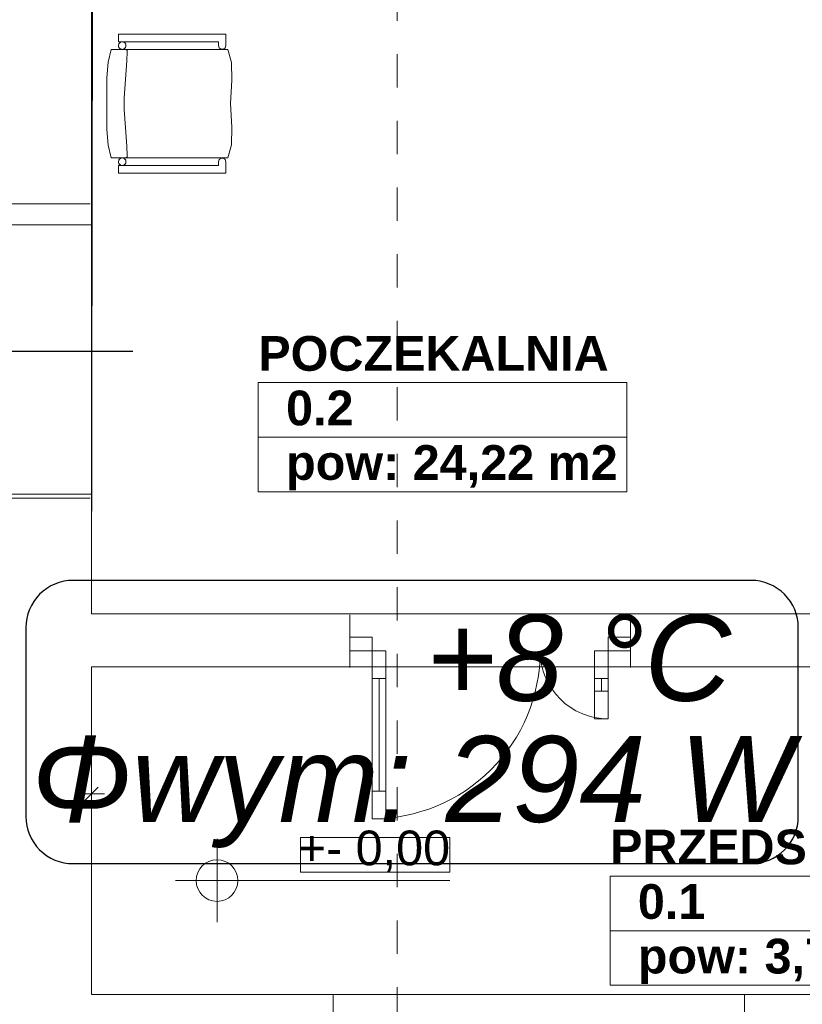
# Model space of a CAD drawing. Header units: millimetres. Extents: x 204754 to 495640, y -178579 to -98814.
# Tile 22 of 179: x 221379 to 224195, y -138755 to -135210. Entities that reach past the tile are written whole.
import ezdxf
from ezdxf import colors
from ezdxf.entities.mleader import LeaderData, LeaderLine
from ezdxf.enums import TextEntityAlignment as Align
from ezdxf.lldxf.tags import DXFTag
from ezdxf.math import Vec2, Vec3

# ---------------------------------------------------------------- set-up
doc = ezdxf.new("R2010")
doc.units = ezdxf.units.MM
doc.header["$MEASUREMENT"] = 0
doc.linetypes.add('Przerywana', pattern=[240, 120, -120])
doc.layers.get('0').update_dxf_attribs({"color": 252, "lineweight": 5})
for name, color, linetype, lineweight in [('840-G Znaczniki ogólne_Nr_pióra__3', 252, 'Continuous', 5), ('IS_opisy', 7, 'Continuous', 35), ('Nowe_! NAZWY POM', 252, 'Continuous', 5), ('Nowe_! NAZWY POM_Nr_pióra__19', 252, 'Continuous', 5), ('Nowe_220-A Ściany_Nr_pióra__41', 252, 'Continuous', 5), ('Nowe_220-A Ściany_Nr_pióra__93', 252, 'Continuous', 5), ('Nowe_299-A Wymiary Opisy_Nr_pióra__29', 252, 'Continuous', 5), ('Nowe_299-A Wymiary Opisy_Nr_pióra__73', 252, 'Continuous', 5), ('Nowe_320-W Umeblowanie_Nr_pióra__4', 252, 'Continuous', 5), ('Nowe_Drzwi ARCHICAD_Nr_pióra__63', 252, 'Continuous', 5), ('Nowe_Metryczki pomieszczeń ARCHICADa_Nr_pióra__13', 252, 'Continuous', 5), ('Nowe_Nowe_220(1)-A Ściany zewnętrzne_Nr_pióra__57', 252, 'Continuous', 5), ('Nowe_Znaczniki drzwi ARCHICADa', 252, 'Continuous', 5), ('Nowe_Znaczniki drzwi ARCHICADa_Nr_pióra__111', 252, 'Continuous', 5), ('Nowe_Znaczniki drzwi ARCHICADa_Nr_pióra__141', 252, 'Continuous', 5)]:
    doc.layers.add(name, color=color, linetype=linetype, lineweight=lineweight)
doc.layers.add('IS_Text_Konstrukcji', color=7, linetype='Continuous')
doc.styles.add('GENERATED_STYLE_1', font='arial.ttf')
doc.styles.add('GENERATED_STYLE_2', font='arialbd.ttf')
doc.styles.add('GENERATED_STYLE_4', font='arial.ttf')
doc.styles.add('Opisowy', font='arial.ttf')
tags = doc.linetypes.add('SOLID', pattern=[10, 10, 0]).pattern_tags.tags
tags[6:7] = [DXFTag(74, 4), DXFTag(75, 0), DXFTag(340, '0'), DXFTag(46, 0.0), DXFTag(50, 0.0), DXFTag(44, 0.0), DXFTag(45, 0.0)]
tags[4:5] = [DXFTag(74, 4), DXFTag(75, 0), DXFTag(340, '0'), DXFTag(46, 0.0), DXFTag(50, 0.0), DXFTag(44, 0.0), DXFTag(45, 0.0)]

# ---------------------------------------------------------------- blocks, each defined once
blk = doc.blocks.new('POCZEKALNIA_0.2_1', base_point=(222900.5, -136614.9))
at = {"layer": 'Nowe_Metryczki pomieszczeń ARCHICADa_Nr_pióra__13', "color": 7, "linetype": 'Continuous', "lineweight": 13}
for p, q in [((222237.4, -136516.7), (222237.4, -136909.6)), ((222237.4, -136516.7), (223563.5, -136516.7)), ((223563.5, -136516.7), (223563.5, -136909.6)), ((222237.4, -136713.2), (223563.5, -136713.2)), ((222237.4, -136909.6), (223563.5, -136909.6))]:
    blk.add_line(p, q, dxfattribs=at)
at = {"layer": 'Nowe_Metryczki pomieszczeń ARCHICADa_Nr_pióra__13', "color": 7, "lineweight": 13, "style": 'GENERATED_STYLE_2'}
for tag, p in [('ROOM_NAME', (222237.4, -136348.9)), ('ROOM_NUMBER', (222337.4, -136545.3)), ('ROOM_CALC_AREA', (222337.4, -136741.7))]:
    blk.add_attdef(tag, text='', height=125, dxfattribs=at).set_placement(p, align=Align.TOP_LEFT)
blk = doc.blocks.new('D Marker 11_17')
at = {"layer": 'Nowe_Znaczniki drzwi ARCHICADa_Nr_pióra__111', "color": 7, "linetype": 'Continuous', "lineweight": 25}
blk.add_line((0, 802.4), (0, -643.6), dxfattribs=at)
at = {"layer": 'Nowe_Znaczniki drzwi ARCHICADa_Nr_pióra__141', "color": 7, "linetype": 'Continuous', "lineweight": 25}
for start, end in [(0, 180), (180, 0)]:
    blk.add_arc((0, 927.4), 125, start, end, dxfattribs=at)
at = {"layer": 'Nowe_Znaczniki drzwi ARCHICADa_Nr_pióra__141', "color": 7, "lineweight": 25, "style": 'GENERATED_STYLE_1'}
blk.add_attdef('AC_MarkerText_1', text='', height=125, dxfattribs=at).set_placement((-109.1, 864.9), align=Align.BOTTOM_LEFT)
for tag, p in [('AC_WIDO_B_SIZE', (-230.4, 494.5)), ('AC_MarkerText_4', (19.6, 494.5))]:
    blk.add_attdef(tag, text='', height=125, rotation=270, dxfattribs=at).set_placement(p, align=Align.BOTTOM_LEFT)
blk = doc.blocks.new('PRZEDSIONEK_0.1_38', base_point=(224122.3, -138392.3))
at = {"layer": 'Nowe_Metryczki pomieszczeń ARCHICADa_Nr_pióra__13', "color": 7, "linetype": 'Continuous', "lineweight": 13}
for p, q in [((223503.4, -138294.1), (223503.4, -138686.9)), ((223503.4, -138294.1), (224741.2, -138294.1)), ((224741.2, -138294.1), (224741.2, -138686.9)), ((223503.4, -138490.5), (224741.2, -138490.5)), ((223503.4, -138686.9), (224741.2, -138686.9))]:
    blk.add_line(p, q, dxfattribs=at)
at = {"layer": 'Nowe_Metryczki pomieszczeń ARCHICADa_Nr_pióra__13', "color": 7, "lineweight": 13, "style": 'GENERATED_STYLE_2'}
for tag, p in [('ROOM_NAME', (223503.4, -138126.2)), ('ROOM_NUMBER', (223603.4, -138322.6)), ('ROOM_CALC_AREA', (223603.4, -138519.1))]:
    blk.add_attdef(tag, text='', height=125, dxfattribs=at).set_placement(p, align=Align.TOP_LEFT)
blk = doc.blocks.new('podkład 20251118')
at = {"color": 252, "linetype": 'Continuous', "lineweight": 5}
for p, q in [((221613.2, -138021), (221660.7, -137973.5)), ((221660.7, -137973.5), (221613.2, -138021)), ((221637, -137997.2), (221589.5, -137997.2)), ((221637, -137997.2), (221684.5, -137997.2))]:
    blk.add_line(p, q, dxfattribs=at)
at = {"color": 252, "lineweight": 5}
for p, q in [((222927.2, -138154.6), (222388.9, -138154.6)), ((222388.9, -138154.6), (222388.9, -138279.6)), ((222927.2, -138279.6), (222927.2, -138154.6)), ((222388.9, -138279.6), (222927.2, -138279.6))]:
    blk.add_line(p, q, dxfattribs=at)
at = {"layer": '840-G Znaczniki ogólne_Nr_pióra__3', "color": 252, "linetype": 'Przerywana', "lineweight": 5}
blk.add_line((222737, -121893.5), (222737, -143583.5), dxfattribs=at)
at = {"layer": 'Nowe_! NAZWY POM_Nr_pióra__19', "color": 252, "linetype": 'Continuous', "lineweight": 5}
for p, q in [((221649.7, -130158.9), (221637.3, -137349.5)), ((221637.3, -137349.5), (224817, -137349.5)), ((224817, -137539.5), (221637, -137539.5)), ((221637, -137539.5), (221637, -138719.5)), ((221637, -138719.5), (224817, -138719.5))]:
    blk.add_line(p, q, dxfattribs=at)
at = {"layer": 'Nowe_220-A Ściany_Nr_pióra__41', "color": 252, "linetype": 'Continuous', "lineweight": 5}
for p, q in [((222567, -137432.6), (222567, -137352.6)), ((223577, -137432.6), (223577, -137352.6)), ((222567, -137482.6), (222567, -137432.6)), ((223577, -137482.6), (223577, -137432.6)), ((222567, -137542.6), (222567, -137482.6)), ((223577, -137542.6), (223577, -137482.6))]:
    blk.add_line(p, q, dxfattribs=at)
at = {"layer": 'Nowe_220-A Ściany_Nr_pióra__93', "color": 252, "linetype": 'Continuous', "lineweight": 5}
for p, q in [((221192, -135872.7), (221632, -135872.7)), ((221192, -136932.7), (221632, -136932.7))]:
    blk.add_line(p, q, dxfattribs=at)
at = {"layer": 'Nowe_299-A Wymiary Opisy_Nr_pióra__73', "color": 252, "linetype": 'Continuous', "lineweight": 5}
for p, q in [((222088.9, -138459.6), (222088.9, -138159.6)), ((221938.9, -138309.6), (222238.9, -138309.6)), ((222238.9, -138309.6), (222927.2, -138309.6))]:
    blk.add_line(p, q, dxfattribs=at)
blk.add_circle((222088.9, -138309.6), 75, dxfattribs=at)
at = {"layer": 'Nowe_320-W Umeblowanie_Nr_pióra__4', "color": 252, "linetype": 'Continuous', "lineweight": 5}
for p, q in [((221734.3, -135289.2), (221734.3, -135261.9)), ((221734.3, -135261.9), (222120.6, -135261.9)), ((221734.3, -135289.2), (221734.3, -135261.9)), ((221734.3, -135261.9), (222120.6, -135261.9)), ((222120.6, -135261.9), (222120.6, -135302.8)), ((222120.6, -135261.9), (222120.6, -135302.8)), ((222094.1, -135289.2), (221734.3, -135289.2)), ((222094.1, -135289.2), (221734.3, -135289.2)), ((221734.3, -135302.8), (221734.5, -135300.4)), ((221734.5, -135300.4), (221735.1, -135298.1)), ((221735.1, -135298.1), (221736.1, -135296)), ((221736.1, -135296), (221737.4, -135294)), ((221737.4, -135294), (221739.1, -135292.4)), ((221739.1, -135292.4), (221741, -135291)), ((221741, -135291), (221743.1, -135290)), ((221743.1, -135290), (221745.4, -135289.4)), ((221745.4, -135289.4), (221747.8, -135289.2)), ((221747.8, -135289.2), (221750.1, -135289.4)), ((221750.1, -135289.4), (221752.4, -135290)), ((221752.4, -135290), (221754.5, -135291)), ((221754.5, -135291), (221756.4, -135292.4)), ((221756.4, -135292.4), (221758.1, -135294)), ((221758.1, -135294), (221759.4, -135296)), ((221759.4, -135296), (221760.4, -135298.1)), ((221760.4, -135298.1), (221761, -135300.4)), ((221761, -135300.4), (221761.2, -135302.8)), ((222094.1, -135302.8), (222094.1, -135289.2)), ((222094.1, -135302.8), (222094.1, -135289.2)), ((221697.2, -135362.2), (221708.5, -135316.4)), ((221697.2, -135362.2), (221708.5, -135316.4)), ((221708.5, -135316.4), (222127.7, -135316.4)), ((221708.5, -135316.4), (222127.7, -135316.4)), ((221734.5, -135305.2), (221734.3, -135302.8)), ((221735.1, -135307.5), (221734.5, -135305.2)), ((221736.1, -135309.6), (221735.1, -135307.5)), ((221737.4, -135311.6), (221736.1, -135309.6)), ((221739.1, -135313.3), (221737.4, -135311.6)), ((221741, -135314.6), (221739.1, -135313.3)), ((221743.1, -135315.6), (221741, -135314.6)), ((221745.4, -135316.2), (221743.1, -135315.6)), ((221747.8, -135316.4), (221745.4, -135316.2)), ((221750.1, -135316.2), (221747.8, -135316.4)), ((221752.4, -135315.6), (221750.1, -135316.2)), ((221754.5, -135314.6), (221752.4, -135315.6)), ((221756.4, -135313.3), (221754.5, -135314.6)), ((221758.1, -135311.6), (221756.4, -135313.3)), ((221759.4, -135309.6), (221758.1, -135311.6)), ((221760.4, -135316.7), (221759.2, -135316.4)), ((221760.4, -135307.5), (221759.4, -135309.6)), ((221761, -135305.2), (221760.4, -135307.5)), ((221761.6, -135317.1), (221760.4, -135316.7)), ((221761.2, -135302.8), (221761, -135305.2)), ((221762.7, -135317.7), (221761.6, -135317.1)), ((221763.7, -135318.6), (221762.7, -135317.7)), ((221764.5, -135319.5), (221763.7, -135318.6)), ((221765.1, -135320.6), (221764.5, -135319.5)), ((221764.8, -135358.3), (221765.7, -135323.7)), ((221765.5, -135321.8), (221765.1, -135320.6)), ((221765.7, -135323.1), (221765.5, -135321.8)), ((221765.7, -135323.7), (221765.7, -135323.1)), ((222096.7, -135310.8), (222094.1, -135302.8)), ((222096.7, -135310.8), (222094.1, -135302.8)), ((222103.4, -135315.8), (222096.7, -135310.8)), ((222103.4, -135315.8), (222096.7, -135310.8)), ((222111.8, -135315.8), (222103.4, -135315.8)), ((222111.8, -135315.8), (222103.4, -135315.8)), ((222118.5, -135310.8), (222111.8, -135315.8)), ((222118.5, -135310.8), (222111.8, -135315.8)), ((222120.6, -135302.8), (222118.5, -135310.8)), ((222120.6, -135302.8), (222118.5, -135310.8)), ((222127.7, -135316.4), (222141.5, -135363.6)), ((222127.7, -135316.4), (222141.5, -135363.6)), ((221692.6, -135419.1), (221697.2, -135362.2)), ((221692.6, -135419.1), (221697.2, -135362.2)), ((221754.9, -135490.5), (221764.8, -135358.3)), ((222141.5, -135363.6), (222141.8, -135427.4)), ((222141.5, -135363.6), (222141.8, -135427.4)), ((221692.6, -135511.9), (221692.6, -135419.1)), ((221692.6, -135511.9), (221692.6, -135419.1)), ((222141.8, -135427.4), (222138, -135511.9)), ((222141.8, -135427.4), (222138, -135511.9)), ((221692.6, -135604.6), (221692.6, -135511.9)), ((221692.6, -135604.6), (221692.6, -135511.9)), ((221754.9, -135533.3), (221754.9, -135490.5)), ((222138, -135511.9), (222141.8, -135596.4)), ((222138, -135511.9), (222141.8, -135596.4)), ((221764.8, -135665.5), (221754.9, -135533.3)), ((221697.2, -135661.6), (221692.6, -135604.6)), ((221697.2, -135661.6), (221692.6, -135604.6)), ((222141.8, -135596.4), (222141.5, -135660.2)), ((222141.8, -135596.4), (222141.5, -135660.2)), ((221708.5, -135707.4), (221697.2, -135661.6)), ((221708.5, -135707.4), (221697.2, -135661.6)), ((221765.7, -135700.1), (221764.8, -135665.5)), ((222141.5, -135660.2), (222127.7, -135707.4)), ((222141.5, -135660.2), (222127.7, -135707.4)), ((222127.7, -135707.4), (221708.5, -135707.4)), ((222127.7, -135707.4), (221708.5, -135707.4)), ((221734.3, -135721), (221734.5, -135718.6)), ((221734.5, -135723.4), (221734.3, -135721)), ((221734.5, -135718.6), (221735.1, -135716.3)), ((221735.1, -135725.7), (221734.5, -135723.4)), ((221735.1, -135716.3), (221736.1, -135714.2)), ((221736.1, -135727.8), (221735.1, -135725.7)), ((221736.1, -135714.2), (221737.4, -135712.2)), ((221737.4, -135712.2), (221739.1, -135710.5)), ((221739.1, -135710.5), (221741, -135709.2)), ((221741, -135709.2), (221743.1, -135708.2)), ((221743.1, -135708.2), (221745.4, -135707.6)), ((221745.4, -135707.6), (221747.8, -135707.4)), ((221747.8, -135707.4), (221750.1, -135707.6)), ((221750.1, -135707.6), (221752.4, -135708.2)), ((221752.4, -135708.2), (221754.5, -135709.2)), ((221754.5, -135709.2), (221756.4, -135710.5)), ((221756.4, -135710.5), (221758.1, -135712.2)), ((221758.1, -135712.2), (221759.4, -135714.2)), ((221759.4, -135714.2), (221760.4, -135716.3)), ((221760.4, -135725.7), (221759.4, -135727.8)), ((221760.4, -135716.3), (221761, -135718.6)), ((221761, -135723.4), (221760.4, -135725.7)), ((221761, -135718.6), (221761.2, -135721)), ((221761.2, -135721), (221761, -135723.4)), ((221761.6, -135706.7), (221762.7, -135706.1)), ((221762.7, -135706.1), (221763.7, -135705.2)), ((221763.7, -135705.2), (221764.5, -135704.3)), ((221764.5, -135704.3), (221765.1, -135703.2)), ((221765.1, -135703.2), (221765.5, -135702)), ((221765.5, -135702), (221765.7, -135700.7)), ((221765.7, -135700.7), (221765.7, -135700.1)), ((222094.1, -135721), (222096.7, -135713)), ((222094.1, -135721), (222096.7, -135713)), ((222094.1, -135734.6), (222094.1, -135721)), ((222094.1, -135734.6), (222094.1, -135721)), ((222096.7, -135713), (222103.4, -135708)), ((222096.7, -135713), (222103.4, -135708)), ((222103.4, -135708), (222111.8, -135708)), ((222103.4, -135708), (222111.8, -135708)), ((222111.8, -135708), (222118.5, -135713)), ((222111.8, -135708), (222118.5, -135713)), ((222118.5, -135713), (222120.6, -135721)), ((222118.5, -135713), (222120.6, -135721)), ((222120.6, -135721), (222120.6, -135761.9)), ((222120.6, -135721), (222120.6, -135761.9)), ((221734.3, -135761.9), (221734.3, -135734.6)), ((221734.3, -135734.6), (222094.1, -135734.6)), ((221734.3, -135761.9), (221734.3, -135734.6)), ((221734.3, -135734.6), (222094.1, -135734.6)), ((222120.6, -135761.9), (221734.3, -135761.9)), ((222120.6, -135761.9), (221734.3, -135761.9)), ((221737.4, -135729.8), (221736.1, -135727.8)), ((221739.1, -135731.4), (221737.4, -135729.8)), ((221741, -135732.8), (221739.1, -135731.4)), ((221743.1, -135733.8), (221741, -135732.8)), ((221745.4, -135734.4), (221743.1, -135733.8)), ((221747.8, -135734.6), (221745.4, -135734.4)), ((221750.1, -135734.4), (221747.8, -135734.6)), ((221752.4, -135733.8), (221750.1, -135734.4)), ((221754.5, -135732.8), (221752.4, -135733.8)), ((221756.4, -135731.4), (221754.5, -135732.8)), ((221758.1, -135729.8), (221756.4, -135731.4)), ((221759.4, -135727.8), (221758.1, -135729.8))]:
    blk.add_line(p, q, dxfattribs=at)
at = {"layer": 'Nowe_320-W Umeblowanie_Nr_pióra__4', "color": 252, "linetype": 'Continuous', "lineweight": 5, "extrusion": (0, 0, -1)}
for centre, start_param, end_param in [((221747.8, -135302.8), -1.570796, 1.570796), ((221747.8, -135302.8), 1.570796, 4.712389), ((221747.8, -135721), -1.570796, 1.570796), ((221747.8, -135721), 1.570796, 4.712389)]:
    blk.add_ellipse(centre, major_axis=(0, 13.6), ratio=0.989604, start_param=start_param, end_param=end_param, dxfattribs=at)
at = {"layer": 'Nowe_Drzwi ARCHICAD_Nr_pióra__63', "color": 252, "linetype": 'Continuous', "lineweight": 5}
for p, q in [((222567, -137432.6), (222567, -137352.6)), ((223577, -137432.6), (223577, -137352.6)), ((222567, -137432.6), (222567, -137482.6)), ((222647, -137432.6), (222567, -137432.6)), ((222567, -137482.6), (222567, -137432.6)), ((222567, -137482.6), (222567, -137432.6)), ((222647, -137482.6), (222647, -137432.6)), ((223497, -137432.6), (223497, -137482.6)), ((223577, -137432.6), (223497, -137432.6)), ((223577, -137482.6), (223577, -137432.6)), ((223577, -137482.6), (223577, -137432.6)), ((223577, -137482.6), (223577, -137432.6)), ((222567, -137482.6), (222647, -137482.6)), ((222567, -137542.6), (222567, -137482.6)), ((222647, -137582.6), (222647, -137482.6)), ((222647, -137482.6), (222697, -137482.6)), ((222697, -137482.6), (222697, -137582.6)), ((223447, -137482.6), (223447, -137582.6)), ((223497, -137482.6), (223447, -137482.6)), ((223497, -137482.6), (223577, -137482.6)), ((223497, -137582.6), (223497, -137482.6)), ((223577, -137542.6), (223577, -137482.6)), ((222647, -137582.6), (222672, -137582.6)), ((222647, -137987.6), (222647, -137582.6)), ((222697, -137582.6), (222647, -137582.6)), ((222672, -137582.6), (222672, -137987.6)), ((222672, -137582.6), (222697, -137582.6)), ((222672, -137987.6), (222672, -137582.6)), ((222672, -137987.6), (222672, -137582.6)), ((222697, -137582.6), (222697, -137987.6)), ((223472, -137582.6), (223447, -137582.6)), ((223447, -137582.6), (223447, -137627.6)), ((223447, -137582.6), (223497, -137582.6)), ((223497, -137582.6), (223472, -137582.6)), ((223472, -137582.6), (223472, -137627.6)), ((223472, -137627.6), (223472, -137582.6)), ((223472, -137627.6), (223472, -137582.6)), ((223497, -137627.6), (223497, -137582.6)), ((223447, -137627.6), (223472, -137627.6)), ((223497, -137627.6), (223447, -137627.6)), ((223447, -137627.6), (223447, -137727.6)), ((223472, -137627.6), (223497, -137627.6)), ((223497, -137727.6), (223497, -137627.6)), ((223447, -137727.6), (223497, -137727.6)), ((222672, -137987.6), (222647, -137987.6)), ((222647, -138087.6), (222647, -137987.6)), ((222647, -137987.6), (222697, -137987.6)), ((222697, -137987.6), (222672, -137987.6)), ((222697, -137987.6), (222697, -138087.6)), ((222697, -138087.6), (222647, -138087.6))]:
    blk.add_line(p, q, dxfattribs=at)
for centre, major_axis, start_param, end_param in [((222647, -137482.6), (-427.8, 427.8), 2.356194, 3.926991), ((223497, -137482.6), (-173.2, 173.2), 0.785398, 2.356194)]:
    blk.add_ellipse(centre, major_axis=major_axis, ratio=1, start_param=start_param, end_param=end_param, dxfattribs=at)
at = {"layer": 'Nowe_Nowe_220(1)-A Ściany zewnętrzne_Nr_pióra__57', "color": 252, "linetype": 'Continuous', "lineweight": 5}
for p, q in [((221637, -137349.5), (221637, -131498.4)), ((221637, -135948.4), (221147, -135948.4)), ((221637, -136918.4), (221147, -136918.4)), ((221637, -137349.5), (224817, -137349.5)), ((221637, -138719.5), (221637, -137539.5)), ((221637, -137539.5), (224817, -137539.5)), ((221637, -138719.5), (224817, -138719.5)), ((222507, -139519.5), (222507, -138719.5)), ((223987, -139519.5), (223987, -138719.5))]:
    blk.add_line(p, q, dxfattribs=at)
at = {"layer": 'Nowe_! NAZWY POM', "color": 7, "linetype": 'Continuous', "lineweight": 13}
for name, p, values in [('POCZEKALNIA_0.2_1', (222900.5, -136614.9), {'ROOM_NAME': 'POCZEKALNIA', 'ROOM_NUMBER': '0.2', 'ROOM_CALC_AREA': 'pow: 24,22 m2'}), ('PRZEDSIONEK_0.1_38', (224122.3, -138392.3), {'ROOM_NAME': 'PRZEDSIONEK', 'ROOM_NUMBER': '0.1', 'ROOM_CALC_AREA': 'pow: 3,75 m2'})]:
    blk.add_blockref(name, p, dxfattribs=at).add_auto_attribs(values)
at = {"layer": 'Nowe_Znaczniki drzwi ARCHICADa', "color": 7, "linetype": 'Continuous', "lineweight": 25}
ref = blk.add_blockref('D Marker 11_17', (221142, -136402.7), dxfattribs=dict(at, rotation=90))
ref.add_attrib('AC_MarkerText_1', 'D1', dxfattribs={"layer": 'Nowe_Znaczniki drzwi ARCHICADa_Nr_pióra__141', "color": 7, "lineweight": 25, "height": 125, "rotation": 90, "style": 'GENERATED_STYLE_1'}).set_placement((220319.9, -136469), align=Align.BOTTOM_LEFT)
ref.add_attrib('AC_MarkerText_4', '90', dxfattribs={"layer": 'Nowe_Znaczniki drzwi ARCHICADa_Nr_pióra__141', "color": 7, "lineweight": 25, "height": 125, "rotation": 360, "style": 'GENERATED_STYLE_1'}).set_placement((220688.3, -136342.2), align=Align.BOTTOM_LEFT)
ref.add_attrib('AC_WIDO_B_SIZE', '200', dxfattribs={"layer": 'Nowe_Znaczniki drzwi ARCHICADa_Nr_pióra__141', "color": 7, "lineweight": 25, "height": 125, "rotation": 360, "style": 'GENERATED_STYLE_1'}).set_placement((220688.3, -136592.2), align=Align.BOTTOM_LEFT)
at = {"layer": 'Nowe_299-A Wymiary Opisy_Nr_pióra__29', "color": 252, "lineweight": 5, "style": 'GENERATED_STYLE_4'}
blk.add_text('+- 0,00', height=125, dxfattribs=at).set_placement((222379.2, -138254.6))
blk = doc.blocks.new('_None')

msp = doc.modelspace()

# ---------------------------------------------------------------- linework, layer by layer
at = {"layer": 'IS_Text_Konstrukcji', "linetype": 'SOLID', "ltscale": 10}
msp.add_lwpolyline([(221570.8, -138248.8), (224010.8, -138248.8, 0.414214), (224180.8, -138078.8), (224180.8, -137398.8, 0.414214), (224010.8, -137228.8), (221570.8, -137228.8, 0.414214), (221400.8, -137398.8), (221400.8, -138078.8, 0.414214), (221570.8, -138248.8)], format="xyb", dxfattribs=at)

# ---------------------------------------------------------------- block references
msp.add_blockref('podkład 20251118', (0, 0))

# ---------------------------------------------------------------- texts
at = {"layer": 'IS_Text_Konstrukcji', "linetype": 'SOLID', "ltscale": 10, "char_height": 309.6}
for s, insert, attachment_point in [('\\fArial|b0|i1;+8 °C', (222840.8, -137666.8), 7), ('\\fArial|b0|i1;Φwym: 294 W', (222790.8, -137789.2), 2)]:
    msp.add_mtext(s, dxfattribs=dict(at, insert=insert, attachment_point=attachment_point))

# ---------------------------------------------------------------- leaders
at = {"layer": 'IS_opisy', "lineweight": 25}
ml = msp.add_multileader_mtext('Standard', dxfattribs=at)
ml.set_content('{\\fArial Narrow|b0|i0|c238|p34;PION CO3\\P%%C 22 x 1,5\\PWyprowadzić na piętro poniżej.}', color=256, style='Opisowy')
ml.set_leader_properties()
ml.set_arrow_properties(name='NONE')
ml.build(insert=Vec2(0, 0))
ml.multileader.update_dxf_attribs({"dogleg_length": 0.1, "arrow_head_size": 8.61})
ctx = ml.context
ctx.base_point, ctx.char_height, ctx.arrow_head_size, ctx.landing_gap_size, ctx.plane_origin = Vec3(222899.4, -139447.4), 168, 8.61, 0.861, Vec3(226872.6, -141280)
notes = []
notes.append((ctx, [(1, (1, 1, 0), (224837.9, -139447.4), (-1, 0), 0.1, [(0, [(225500, -138664.9)], 256, [])])]))
ctx.mtext.insert, ctx.mtext.width, ctx.mtext.flow_direction = Vec3(222900.3, -139338.7), 2253.53, 5
for ctx, leaders in notes:
    for number, flags, end, landing, length, lines in leaders:
        leader = LeaderData()
        leader.index, (leader.has_last_leader_line, leader.has_dogleg_vector, leader.attachment_direction) = number, flags
        leader.last_leader_point, leader.dogleg_vector, leader.dogleg_length = Vec3(end), Vec3(landing), length
        for number, points, colour, breaks in lines:
            line = LeaderLine()
            line.index, line.vertices, line.color, line.breaks = number, Vec3.list(points), colors.encode_raw_color(colour), breaks
            leader.lines.append(line)
        ctx.leaders.append(leader)

doc.saveas('drawing.dxf')
